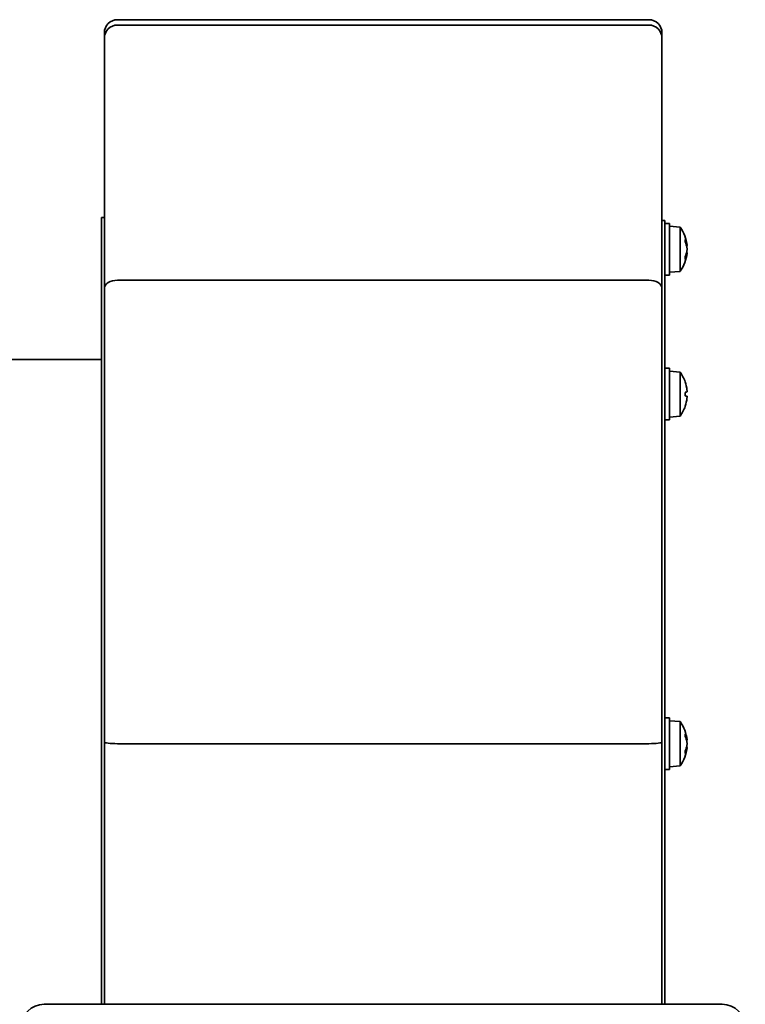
# Model space of a CAD drawing. Header units: millimetres. Extents: x 267 to 573, y 141 to 453.
# Tile 3 of 3: x 447 to 573, y 281 to 453. Entities that reach past the tile are written whole.
import ezdxf

# ---------------------------------------------------------------- set-up
doc = ezdxf.new("R2010")
doc.units = ezdxf.units.MM
doc.header["$LTSCALE"] = 2
doc.layers.add('Krawędzie widoczne(ISO)', color=7, linetype='Continuous', lineweight=35, true_color=0x262659)

msp = doc.modelspace()

# ---------------------------------------------------------------- linework, layer by layer
at = {"layer": 'Krawędzie widoczne(ISO)'}
for p, q in [((463.55, 452.63), (555.95, 452.63)), ((463.55, 451.7), (555.95, 451.7)), ((461.25, 449.41), (461.25, 450.33)), ((461.25, 405.88), (461.25, 449.41)), ((558.25, 450.33), (558.25, 449.41)), ((558.25, 449.41), (558.25, 405.88)), ((460.75, 281.37), (460.75, 418.2)), ((461.25, 418.2), (460.75, 418.2)), ((558.75, 417.7), (558.25, 417.7)), ((558.75, 281.37), (558.75, 417.7)), ((559.55, 417.2), (558.75, 417.2)), ((559.55, 408.2), (559.55, 417.2)), ((561.4, 416.54), (559.55, 416.7)), ((561.4, 416.54), (561.4, 408.86)), ((562.29, 413.98), (562.29, 414.39)), ((562.62, 413.36), (562.52, 413.35)), ((562.29, 411.02), (562.29, 411.43)), ((562.62, 412.05), (562.52, 412.05)), ((559.55, 408.2), (558.75, 408.2)), ((561.4, 408.86), (559.55, 408.7)), ((463.55, 407.31), (555.95, 407.31)), ((461.25, 326.99), (461.25, 405.88)), ((558.25, 405.88), (558.25, 326.99)), ((460.75, 393.5), (431.75, 393.5)), ((559.55, 392.01), (558.75, 392.01)), ((559.55, 383.01), (559.55, 392.01)), ((561.4, 391.35), (559.55, 391.51)), ((561.4, 391.35), (561.4, 383.68)), ((562.29, 387.21), (562.29, 387.81)), ((561.4, 383.68), (559.55, 383.51)), ((559.55, 383.01), (558.75, 383.01)), ((559.55, 331.2), (558.75, 331.2)), ((559.55, 322.2), (559.55, 331.2)), ((561.4, 330.54), (559.55, 330.7)), ((561.4, 330.54), (561.4, 322.86)), ((562.29, 327.98), (562.29, 328.39)), ((562.62, 327.36), (562.52, 327.35)), ((461.25, 285.98), (461.25, 326.99)), ((463.55, 326.7), (555.95, 326.7)), ((558.25, 326.99), (558.25, 285.98)), ((562.29, 325.02), (562.29, 325.43)), ((562.62, 326.05), (562.52, 326.05)), ((559.55, 322.2), (558.75, 322.2)), ((561.4, 322.86), (559.55, 322.7)), ((461.25, 285.98), (461.25, 281.37)), ((558.25, 281.37), (558.25, 285.98)), ((450.75, 281.37), (568.75, 281.37))]:
    msp.add_line(p, q, dxfattribs=at)
for centre, radius, start, end in [((463.55, 450.33), 2.3, 90, 180), ((555.95, 450.33), 2.3, 0, 90), ((556.15, 412.7), 6.5, 5.802, 36.1956), ((556.15, 412.7), 6.5, 323.8044, 354.198), ((556.15, 387.51), 6.5, 19.2881, 36.1956), ((562.16, 389.62), 0.132, 0.3931, 19.2881), ((556.15, 387.51), 6.5, 323.8044, 340.7119), ((562.16, 385.41), 0.132, 340.7119, 359.6069), ((556.15, 326.7), 6.5, 5.802, 36.1956), ((556.15, 326.7), 6.5, 323.8044, 354.198), ((450.75, 277.37), 4, 90, 180), ((568.75, 277.37), 4, 0, 90)]:
    msp.add_arc(centre, radius, start, end, dxfattribs=at)
for centre, major_axis, ratio, start_param, end_param in [((463.55, 449.41), (2.3, 0), 0.994649, 1.571332, 3.142123), ((555.95, 449.41), (-2.3, 0), 0.994649, 3.141063, 4.711854), ((562.16, 414.38), (-0.131, -0.014), 0.6921, 3.068998, 3.406263), ((556.16, 412.58), (6.45, 0.77), 0.681426, 0.019913, 0.250042), ((556.16, 412.82), (6.45, -0.82), 0.726679, 0.194137, 0.424267), ((556.16, 412.59), (6.45, 0.82), 0.726679, 5.858919, 6.089048), ((556.16, 412.82), (6.45, -0.77), 0.681426, 6.033143, 6.263273), ((562.16, 411.02), (-0.131, 0.014), 0.6921, 2.876923, 3.214188), ((463.55, 405.88), (2.3, 0), 0.621541, 1.570812, 3.141601), ((555.95, 405.88), (-2.3, 0), 0.621541, 3.141584, 4.712373), ((556.16, 387.51), (-2.24, -6.1), 0.995681, 2.025522, 2.255652), ((556.16, 387.35), (6.47, 0.57), 0.031998, 5.948795, 6.178925), ((556.16, 387.68), (6.47, -0.57), 0.031998, 0.104261, 0.33439), ((556.16, 387.52), (2.24, -6.1), 0.995681, 0.885941, 1.116071), ((562.16, 328.38), (-0.131, -0.014), 0.6921, 3.068998, 3.406263), ((556.16, 326.58), (6.45, 0.77), 0.681426, 0.019913, 0.250042), ((556.16, 326.82), (6.45, -0.82), 0.726679, 0.194137, 0.424267), ((463.55, 326.99), (-2.3, 0), 0.125655, 0, 1.570786), ((555.95, 326.99), (-2.3, 0), 0.125655, 1.570807, 3.141593), ((556.16, 326.59), (6.45, 0.82), 0.726679, 5.858919, 6.089048), ((556.16, 326.82), (6.45, -0.77), 0.681426, 6.033143, 6.263273), ((562.16, 325.02), (-0.131, 0.014), 0.6921, 2.876923, 3.214188)]:
    msp.add_ellipse(centre, major_axis=major_axis, ratio=ratio, start_param=start_param, end_param=end_param, dxfattribs=at)
for points, knots in [([(562.62, 413.36), (562.62, 413.36), (562.62, 413.36), (562.62, 413.36), (562.62, 413.37), (562.61, 413.4), (562.61, 413.42), (562.6, 413.44)], [0.02206965, 0.02206965, 0.02206965, 0.02206965, 0.02304016, 0.02304016, 0.03457302, 0.03457302, 0.04414861, 0.04414861, 0.04414861, 0.04414861]), ([(562.6, 412.91), (562.61, 412.88), (562.61, 412.85), (562.62, 412.77), (562.62, 412.73), (562.62, 412.65), (562.62, 412.61), (562.61, 412.55), (562.61, 412.52), (562.6, 412.49)], [0, 0, 0, 0, 0.01152008, 0.01152008, 0.02304016, 0.02304016, 0.03457302, 0.03457302, 0.04414861, 0.04414861, 0.04414861, 0.04414861]), ([(562.6, 411.96), (562.61, 411.99), (562.61, 412.01), (562.62, 412.04), (562.62, 412.05), (562.62, 412.05)], [0, 0, 0, 0, 0.01152008, 0.01152008, 0.02206965, 0.02206965, 0.02206965, 0.02206965]), ([(562.6, 388.18), (562.61, 388.15), (562.61, 388.11), (562.62, 388.03), (562.62, 388), (562.62, 387.95), (562.62, 387.92), (562.61, 387.9), (562.61, 387.89), (562.6, 387.89)], [0, 0, 0, 0, 0.01152008, 0.01152008, 0.02304016, 0.02304016, 0.03457302, 0.03457302, 0.04414861, 0.04414861, 0.04414861, 0.04414861]), ([(562.6, 387.14), (562.61, 387.14), (562.61, 387.13), (562.62, 387.09), (562.62, 387.07), (562.62, 387.01), (562.62, 386.98), (562.61, 386.91), (562.61, 386.88), (562.6, 386.84)], [0, 0, 0, 0, 0.01152008, 0.01152008, 0.02304016, 0.02304016, 0.03457302, 0.03457302, 0.04414861, 0.04414861, 0.04414861, 0.04414861]), ([(562.62, 327.36), (562.62, 327.36), (562.62, 327.36), (562.62, 327.36), (562.62, 327.37), (562.61, 327.4), (562.61, 327.42), (562.6, 327.44)], [0.02206965, 0.02206965, 0.02206965, 0.02206965, 0.02304016, 0.02304016, 0.03457302, 0.03457302, 0.04414861, 0.04414861, 0.04414861, 0.04414861]), ([(562.6, 326.91), (562.61, 326.88), (562.61, 326.85), (562.62, 326.77), (562.62, 326.73), (562.62, 326.65), (562.62, 326.61), (562.61, 326.55), (562.61, 326.52), (562.6, 326.49)], [0, 0, 0, 0, 0.01152008, 0.01152008, 0.02304016, 0.02304016, 0.03457302, 0.03457302, 0.04414861, 0.04414861, 0.04414861, 0.04414861]), ([(562.6, 325.96), (562.61, 325.99), (562.61, 326.01), (562.62, 326.04), (562.62, 326.05), (562.62, 326.05)], [0, 0, 0, 0, 0.01152008, 0.01152008, 0.02206965, 0.02206965, 0.02206965, 0.02206965])]:
    msp.add_open_spline(points, degree=3, knots=knots, dxfattribs=at)

doc.saveas('drawing.dxf')
